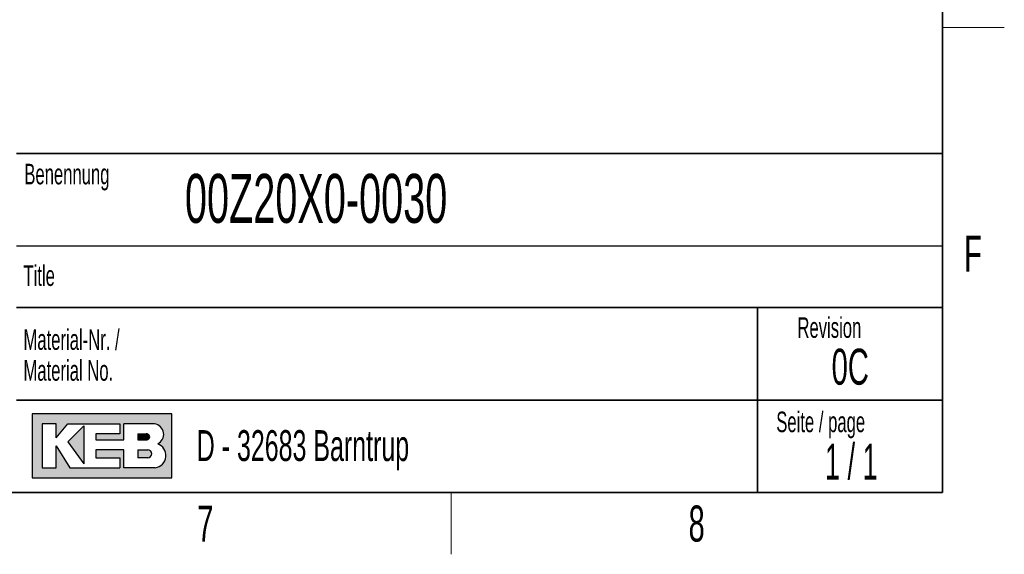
# Model space of a CAD drawing. Header units: millimetres. Extents: x 5 to 418, y 2 to 292.
# Tile 14 of 21: x 318 to 414, y 6 to 58. Entities that reach past the tile are written whole.
import ezdxf

# ---------------------------------------------------------------- set-up
doc = ezdxf.new("R2010")
doc.units = ezdxf.units.MM
doc.layers.add('SLD-0', color=7, linetype='Continuous')
doc.styles.add('SLDTEXTSTYLE0', font='TXT', dxfattribs={"width": 0.605})
doc.styles.add('SLDTEXTSTYLE1', font='TXT', dxfattribs={"width": 0.563})

msp = doc.modelspace()

# ---------------------------------------------------------------- hatches: boundary and pattern name
at = {"linetype": 'Continuous'}
h = msp.add_hatch(color=7, dxfattribs=at)
h.paths.add_polyline_path([(319.519086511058, 13.45626988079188), (333.083981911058, 13.45626988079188), (333.083981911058, 19.65736492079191), (319.519086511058, 19.65736492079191)], flags=0)
edge = h.paths.add_edge_path(flags=0)
edge.add_arc((331.3188604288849, 15.61738520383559), 1.20464082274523, -81.72003226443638, 70.1709600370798, ccw=False)
edge.add_line((331.4923410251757, 14.42530131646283), (331.480008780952, 14.42519098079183))
edge.add_line((331.480008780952, 14.42519098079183), (328.4331606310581, 14.42519098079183))
edge.add_line((328.4331606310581, 14.42519098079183), (328.4331606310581, 16.16924896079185))
edge.add_line((328.4331606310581, 16.16924896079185), (325.7201815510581, 16.16924896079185))
edge.add_line((325.7201815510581, 16.16924896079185), (325.7201815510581, 15.39411208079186))
edge.add_line((325.7201815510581, 15.39411208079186), (328.0455921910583, 15.39411208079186))
edge.add_line((328.0455921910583, 15.39411208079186), (328.0455921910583, 14.42519098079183))
edge.add_line((328.0455921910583, 14.42519098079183), (323.2009866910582, 14.42519098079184))
edge.add_line((323.2009866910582, 14.42519098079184), (321.8444971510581, 16.55681740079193))
edge.add_line((321.8444971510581, 16.55681740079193), (321.8444971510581, 14.42519098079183))
edge.add_line((321.8444971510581, 14.42519098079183), (320.4880076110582, 14.42519098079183))
edge.add_line((320.4880076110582, 14.42519098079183), (320.4880076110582, 18.68844382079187))
edge.add_line((320.4880076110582, 18.68844382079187), (321.8444971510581, 18.68844382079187))
edge.add_line((321.8444971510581, 18.68844382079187), (321.8444971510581, 17.33195428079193))
edge.add_line((321.8444971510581, 17.33195428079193), (323.0072024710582, 18.68844382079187))
edge.add_line((323.0072024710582, 18.68844382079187), (328.0455921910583, 18.68844382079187))
edge.add_line((328.0455921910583, 18.68844382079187), (328.0455921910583, 17.71952272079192))
edge.add_line((328.0455921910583, 17.71952272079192), (325.7201815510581, 17.71952272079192))
edge.add_line((325.7201815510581, 17.71952272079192), (325.7201815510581, 17.13817006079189))
edge.add_line((325.7201815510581, 17.13817006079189), (328.4331606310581, 17.13817006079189))
edge.add_line((328.4331606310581, 17.13817006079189), (328.4331606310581, 18.68844382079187))
edge.add_line((328.4331606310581, 18.68844382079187), (331.4242487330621, 18.68844382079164))
edge.add_line((331.4242487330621, 18.68844382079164), (331.4256482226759, 18.68844382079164))
edge.add_line((331.4256482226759, 18.68844382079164), (331.4259454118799, 18.68845828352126))
edge.add_arc((331.2860949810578, 17.67430640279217), 1.023749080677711, -64.45894120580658, 82.14849338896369, ccw=False)
msp.add_hatch(color=7, dxfattribs=at).paths.add_polyline_path([(324.5574762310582, 14.81275942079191), (324.557476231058, 18.49465960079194), (323.0072024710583, 16.94438584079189)], flags=0)
h = msp.add_hatch(color=7, dxfattribs=at)
edge = h.paths.add_edge_path(flags=0)
edge.add_line((329.7896501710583, 17.13817006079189), (330.6013652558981, 17.13817006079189))
edge.add_arc((330.6568434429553, 17.42884639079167), 0.2959232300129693, 259.1945394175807, 460.8054605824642)
edge.add_line((330.6013652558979, 17.71952272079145), (329.7896501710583, 17.71952272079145))
edge.add_line((329.7896501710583, 17.71952272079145), (329.7896501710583, 17.13817006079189))
h = msp.add_hatch(color=7, dxfattribs=at)
edge = h.paths.add_edge_path(flags=0)
edge.add_line((329.7896501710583, 15.39411208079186), (330.7588584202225, 15.39411208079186))
edge.add_arc((330.7588584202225, 15.78168052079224), 0.3875684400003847, 270.0000000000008, 450.0000000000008)
edge.add_line((330.7588584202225, 16.16924896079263), (330.7386620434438, 16.16924896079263))
edge.add_line((330.7386620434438, 16.16924896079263), (329.7896501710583, 16.16924896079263))
edge.add_line((329.7896501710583, 16.16924896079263), (329.7896501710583, 15.39411208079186))

# ---------------------------------------------------------------- linework, layer by layer
at = {"layer": 'SLD-0', "lineweight": 35}
for p, q in [((408, 12), (408, 282.5)), ((318, 45), (408, 45)), ((408, 45), (408, 12)), ((408, 30), (318, 30)), ((390, 12), (390, 30)), ((318, 21), (390, 21)), ((390, 21), (408, 21)), ((26, 12), (408, 12)), ((408, 12), (318, 12))]:
    msp.add_line(p, q, dxfattribs=at)
at = {"layer": 'SLD-0', "lineweight": 18}
for p, q in [((408, 57.25), (414, 57.25)), ((360.25, 6), (360.25, 12))]:
    msp.add_line(p, q, dxfattribs=at)
at = {"layer": 'SLD-0'}
for p, q in [((318, 36), (408, 36)), ((331.4242487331, 18.6884438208), (331.4256482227, 18.6884438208)), ((331.4256482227, 18.6884438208), (331.4259454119, 18.6884582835)), ((331.480008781, 14.4251909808), (331.4923410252, 14.4253013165))]:
    msp.add_line(p, q, dxfattribs=at)
at = {"layer": 'SLD-0', "linetype": 'Continuous'}
for p, q in [((333.0839819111, 19.6573649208), (319.5190865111, 19.6573649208)), ((319.5190865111, 19.6573649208), (319.5190865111, 13.4562698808)), ((333.0839819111, 13.4562698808), (333.0839819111, 19.6573649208)), ((321.8444971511, 18.6884438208), (320.4880076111, 18.6884438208)), ((320.4880076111, 18.6884438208), (320.4880076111, 14.4251909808)), ((321.8444971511, 17.3319542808), (323.0072024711, 18.6884438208)), ((321.8444971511, 17.3319542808), (321.8444971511, 18.6884438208)), ((323.0072024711, 18.6884438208), (328.0455921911, 18.6884438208)), ((324.5574762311, 18.4946596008), (323.0072024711, 16.9443858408)), ((324.5574762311, 18.4946596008), (324.5574762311, 14.8127594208)), ((328.0455921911, 18.6884438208), (328.0455921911, 17.7195227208)), ((331.4242487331, 18.6884438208), (328.4331606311, 18.6884438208)), ((328.4331606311, 17.1381700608), (328.4331606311, 18.6884438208)), ((331.4242487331, 18.6884438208), (331.4256482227, 18.6884438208)), ((331.4256482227, 18.6884438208), (331.4259454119, 18.6884582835)), ((325.7201815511, 17.7195227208), (325.7201815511, 17.1381700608)), ((328.0455921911, 17.7195227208), (325.7201815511, 17.7195227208)), ((329.7896501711, 17.7195227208), (330.6013652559, 17.7195227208)), ((329.7896501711, 17.7195227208), (329.7896501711, 17.1381700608)), ((321.8444971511, 14.4251909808), (321.8444971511, 16.5568174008)), ((321.8444971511, 16.5568174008), (323.2009866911, 14.4251909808)), ((323.0072024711, 16.9443858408), (324.5574762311, 14.8127594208)), ((325.7201815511, 17.1381700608), (328.4331606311, 17.1381700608)), ((329.7896501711, 17.1381700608), (330.6013652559, 17.1381700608)), ((325.7201815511, 16.1692489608), (325.7201815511, 15.3941120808)), ((328.4331606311, 16.1692489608), (325.7201815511, 16.1692489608)), ((325.7201815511, 15.3941120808), (328.0455921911, 15.3941120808)), ((328.0455921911, 15.3941120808), (328.0455921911, 14.4251909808)), ((328.4331606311, 14.4251909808), (328.4331606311, 16.1692489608)), ((329.7896501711, 16.1692489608), (330.7588584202, 16.1692489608)), ((329.7896501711, 16.1692489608), (329.7896501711, 15.3941120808)), ((330.7588584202, 15.3941120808), (329.7896501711, 15.3941120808)), ((330.7386620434, 16.1692489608), (330.7588584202, 16.1692489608)), ((320.4880076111, 14.4251909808), (321.8444971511, 14.4251909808)), ((323.2009866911, 14.4251909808), (328.0455921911, 14.4251909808)), ((331.480008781, 14.4251909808), (328.4331606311, 14.4251909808)), ((331.480008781, 14.4251909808), (331.4923410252, 14.4253013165)), ((319.5190865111, 13.4562698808), (333.0839819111, 13.4562698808))]:
    msp.add_line(p, q, dxfattribs=at)
for centre, radius, start, end in [((331.2860949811, 17.6743064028), 1.023749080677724, 295.5410587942, 82.148493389), ((330.656843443, 17.4288463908), 0.2959232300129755, 259.1945394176, 100.8054605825), ((331.3188604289, 15.6173852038), 1.204640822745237, 278.2799677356, 70.1709600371), ((330.7588584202, 15.7816805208), 0.387568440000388, 270, 90)]:
    msp.add_arc(centre, radius, start, end, dxfattribs=at)

# ---------------------------------------------------------------- texts
at = {"layer": 'SLD-0'}
for s, insert, char_height, attachment_point, style in [('Benennung', (318.7636716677, 43.9908879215), 2, 1, 'SLDTEXTSTYLE0'), ('00Z20X0-0030', (334.3750429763, 43.0066640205), 4.7625, 1, 'SLDTEXTSTYLE0'), ('F', (410.9536166, 37.0010772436), 3.5, 2, 'SLDTEXTSTYLE0'), ('Title', (318.6797653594, 34.1107265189), 2, 1, 'SLDTEXTSTYLE0'), ('Revision', (393.8965220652, 29.0591225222), 2, 1, 'SLDTEXTSTYLE0'), ('Material-Nr. /', (318.6797653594, 27.8878268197), 2, 1, 'SLDTEXTSTYLE0'), ('0C', (399.0282925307, 26.0023621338), 3.5, 2, 'SLDTEXTSTYLE0'), ('Material No.', (318.6797653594, 24.8878267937), 2, 1, 'SLDTEXTSTYLE0'), ('Seite / page', (391.8390568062, 19.8830679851), 2, 1, 'SLDTEXTSTYLE0'), ('D - 32683 Barntrup', (335.5202035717, 18.0786992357), 3, 1, 'SLDTEXTSTYLE0'), ('1 / 1', (399.1297679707, 16.7706515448), 3.5, 2, 'SLDTEXTSTYLE1'), ('7', (336.3527123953, 10.7429955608), 3.5, 2, 'SLDTEXTSTYLE0'), ('8', (384.1027123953, 10.7429955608), 3.5, 2, 'SLDTEXTSTYLE0')]:
    msp.add_mtext(s, dxfattribs=dict(at, insert=insert, char_height=char_height, attachment_point=attachment_point, style=style))

doc.saveas('drawing.dxf')
